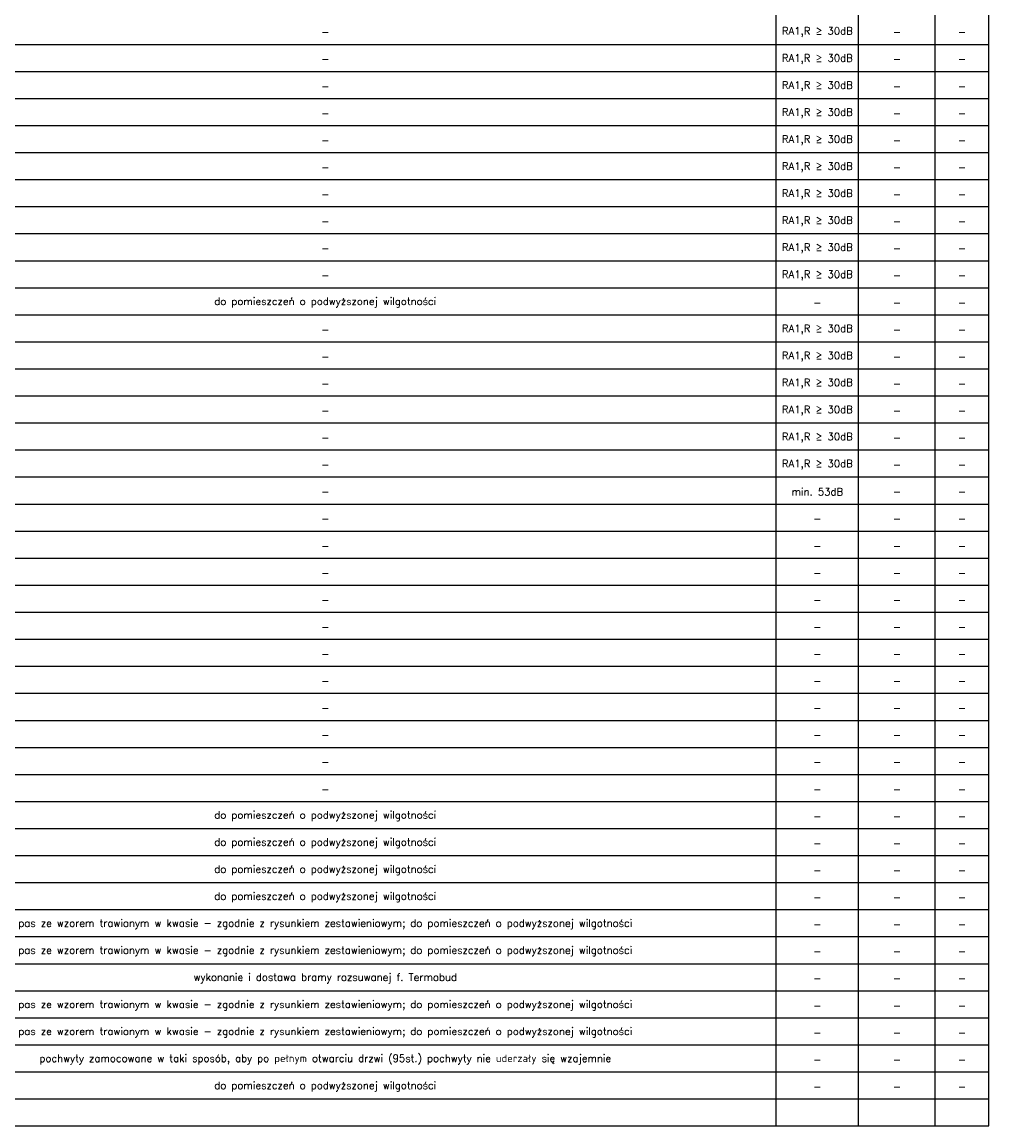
# Model space of a CAD drawing. Header units: centimetres. Extents: x -228435 to 111511, y -89367 to 428125.
# Tile 217 of 219: x 72193 to 111511, y 338225 to 383132. Entities that reach past the tile are written whole.
import ezdxf

# ---------------------------------------------------------------- set-up
doc = ezdxf.new("R2010")
doc.units = ezdxf.units.CM
doc.header["$LTSCALE"] = 50
doc.layers.add('__TABELKA', color=8, linetype='Continuous')
doc.styles.add('Romans', font='Romans.shx')

msp = doc.modelspace()

# ---------------------------------------------------------------- linework, layer by layer
at = {"layer": '__TABELKA', "linetype": 'Continuous', "lineweight": -3}
for p, q in [((111510.55281, 338224.83671, 630), (111510.55281, 428124.83671, 630)), ((102855.55281, 338224.83671, 630), (102855.55281, 426724.83671, 630)), ((106210.55281, 338224.83671, 630), (106210.55281, 426724.83671, 630)), ((109325.55281, 338224.83671, 630), (109325.55281, 426724.83671, 630)), ((-92429.44719, 382224.83671, 630), (111510.55281, 382224.83671, 630)), ((-92429.44719, 381124.83671, 630), (111510.55281, 381124.83671, 630)), ((-92429.44719, 380024.83671, 630), (111510.55281, 380024.83671, 630)), ((-92429.44719, 378924.83671, 630), (111510.55281, 378924.83671, 630)), ((-92429.44719, 377824.83671, 630), (111510.55281, 377824.83671, 630)), ((-92429.44719, 376724.83671, 630), (111510.55281, 376724.83671, 630)), ((-92429.44719, 375624.83671, 630), (111510.55281, 375624.83671, 630)), ((-92429.44719, 374524.83671, 630), (111510.55281, 374524.83671, 630)), ((-92429.44719, 373424.83671, 630), (111510.55281, 373424.83671, 630)), ((-92429.44719, 372324.83671, 630), (111510.55281, 372324.83671, 630)), ((-92429.44719, 371224.83671, 630), (111510.55281, 371224.83671, 630)), ((-92429.44719, 370124.83671, 630), (111510.55281, 370124.83671, 630)), ((-92429.44719, 369024.83671, 630), (111510.55281, 369024.83671, 630)), ((-92429.44719, 367924.83671, 630), (111510.55281, 367924.83671, 630)), ((-92429.44719, 366824.83671, 630), (111510.55281, 366824.83671, 630)), ((-92429.44719, 365724.83671, 630), (111510.55281, 365724.83671, 630)), ((-92429.44719, 364624.83671, 630), (111510.55281, 364624.83671, 630)), ((-92429.44719, 363524.83671, 630), (111510.55281, 363524.83671, 630)), ((-92429.44719, 362424.83671, 630), (111510.55281, 362424.83671, 630)), ((-92429.44719, 361324.83671, 630), (111510.55281, 361324.83671, 630)), ((-92429.44719, 360224.83671, 630), (111510.55281, 360224.83671, 630)), ((-92429.44719, 359124.83671, 630), (111510.55281, 359124.83671, 630)), ((-92429.44719, 358024.83671, 630), (111510.55281, 358024.83671, 630)), ((-92429.44719, 356924.83671, 630), (111510.55281, 356924.83671, 630)), ((-92429.44719, 355824.83671, 630), (111510.55281, 355824.83671, 630)), ((-92429.44719, 354724.83671, 630), (111510.55281, 354724.83671, 630)), ((-92429.44719, 353624.83671, 630), (111510.55281, 353624.83671, 630)), ((-92429.44719, 352524.83671, 630), (111510.55281, 352524.83671, 630)), ((-92429.44719, 351424.83671, 630), (111510.55281, 351424.83671, 630)), ((-92429.44719, 350324.83671, 630), (111510.55281, 350324.83671, 630)), ((-92429.44719, 349224.83671, 630), (111510.55281, 349224.83671, 630)), ((-92429.44719, 348124.83671, 630), (111510.55281, 348124.83671, 630)), ((-92429.44719, 347024.83671, 630), (111510.55281, 347024.83671, 630)), ((-92429.44719, 345924.83671, 630), (111510.55281, 345924.83671, 630)), ((-92429.44719, 344824.83671, 630), (111510.55281, 344824.83671, 630)), ((-92429.44719, 343724.83671, 630), (111510.55281, 343724.83671, 630)), ((-92429.44719, 342624.83671, 630), (111510.55281, 342624.83671, 630)), ((-92429.44719, 341524.83671, 630), (111510.55281, 341524.83671, 630)), ((-92429.44719, 340424.83671, 630), (111510.55281, 340424.83671, 630)), ((-92429.44719, 339324.83671, 630), (111510.55281, 339324.83671, 630)), ((-92429.44719, 338224.83671, 630), (111510.55281, 338224.83671, 630))]:
    msp.add_line(p, q, dxfattribs=at)

# ---------------------------------------------------------------- texts
at = {"layer": '__TABELKA', "linetype": 'Continuous', "lineweight": -3, "char_height": 300, "attachment_point": 5, "style": 'Romans'}
for s, insert, width in [('-', (84523.05281, 382724.83671, 630), 36265), ('RA1,R ≥ 30dB', (104533.05281, 382724.83671, 630), 2955), ('-', (107768.05281, 382724.83671, 630), 2715), ('-', (110418.05281, 382724.83671, 630), 1785), ('RA1,R ≥ 30dB', (104533.05281, 381624.83671, 630), 2955), ('-', (84523.05281, 381624.83671, 630), 36265), ('-', (107768.05281, 381624.83671, 630), 2715), ('-', (110418.05281, 381624.83671, 630), 1785), ('-', (84523.05281, 380524.83671, 630), 36265), ('RA1,R ≥ 30dB', (104533.05281, 380524.83671, 630), 2955), ('-', (107768.05281, 380524.83671, 630), 2715), ('-', (110418.05281, 380524.83671, 630), 1785), ('RA1,R ≥ 30dB', (104533.05281, 379424.83671, 630), 2955), ('-', (84523.05281, 379424.83671, 630), 36265), ('-', (107768.05281, 379424.83671, 630), 2715), ('-', (110418.05281, 379424.83671, 630), 1785), ('-', (84523.05281, 378324.83671, 630), 36265), ('RA1,R ≥ 30dB', (104533.05281, 378324.83671, 630), 2955), ('-', (107768.05281, 378324.83671, 630), 2715), ('-', (110418.05281, 378324.83671, 630), 1785), ('-', (84523.05281, 377224.83671, 630), 36265), ('RA1,R ≥ 30dB', (104533.05281, 377224.83671, 630), 2955), ('-', (107768.05281, 377224.83671, 630), 2715), ('-', (110418.05281, 377224.83671, 630), 1785), ('RA1,R ≥ 30dB', (104533.05281, 376124.83671, 630), 2955), ('-', (84523.05281, 376124.83671, 630), 36265), ('-', (107768.05281, 376124.83671, 630), 2715), ('-', (110418.05281, 376124.83671, 630), 1785), ('-', (84523.05281, 375024.83671, 630), 36265), ('RA1,R ≥ 30dB', (104533.05281, 375024.83671, 630), 2955), ('-', (107768.05281, 375024.83671, 630), 2715), ('-', (110418.05281, 375024.83671, 630), 1785), ('RA1,R ≥ 30dB', (104533.05281, 373924.83671, 630), 2955), ('-', (84523.05281, 373924.83671, 630), 36265), ('-', (107768.05281, 373924.83671, 630), 2715), ('-', (110418.05281, 373924.83671, 630), 1785), ('-', (84523.05281, 372824.83671, 630), 36265), ('RA1,R ≥ 30dB', (104533.05281, 372824.83671, 630), 2955), ('-', (107768.05281, 372824.83671, 630), 2715), ('-', (110418.05281, 372824.83671, 630), 1785), ('do pomieszczeń o podwyższonej wilgotności', (84523.05281, 371724.83671, 630), 36265), ('-', (104533.05281, 371724.83671, 630), 2955), ('-', (107768.05281, 371724.83671, 630), 2715), ('-', (110418.05281, 371724.83671, 630), 1785), ('-', (84523.05281, 370624.83671, 630), 36265), ('RA1,R ≥ 30dB', (104533.05281, 370624.83671, 630), 2955), ('-', (107768.05281, 370624.83671, 630), 2715), ('-', (110418.05281, 370624.83671, 630), 1785), ('RA1,R ≥ 30dB', (104533.05281, 369524.83671, 630), 2955), ('-', (84523.05281, 369524.83671, 630), 36265), ('-', (107768.05281, 369524.83671, 630), 2715), ('-', (110418.05281, 369524.83671, 630), 1785), ('-', (84523.05281, 368424.83671, 630), 36265), ('RA1,R ≥ 30dB', (104533.05281, 368424.83671, 630), 2955), ('-', (107768.05281, 368424.83671, 630), 2715), ('-', (110418.05281, 368424.83671, 630), 1785), ('-', (84523.05281, 367324.83671, 630), 36265), ('RA1,R ≥ 30dB', (104533.05281, 367324.83671, 630), 2955), ('-', (107768.05281, 367324.83671, 630), 2715), ('-', (110418.05281, 367324.83671, 630), 1785), ('-', (84523.05281, 366224.83671, 630), 36265), ('RA1,R ≥ 30dB', (104533.05281, 366224.83671, 630), 2955), ('-', (107768.05281, 366224.83671, 630), 2715), ('-', (110418.05281, 366224.83671, 630), 1785), ('-', (84523.05281, 365124.83671, 630), 36265), ('RA1,R ≥ 30dB', (104533.05281, 365124.83671, 630), 2955), ('-', (107768.05281, 365124.83671, 630), 2715), ('-', (110418.05281, 365124.83671, 630), 1785), ('min. 53dB', (104533.05281, 364024.83671, 630), 2955), ('-', (84523.05281, 364024.83671, 630), 36265), ('-', (107768.05281, 364024.83671, 630), 2715), ('-', (110418.05281, 364024.83671, 630), 1785), ('-', (84523.05281, 362924.83671, 630), 36265), ('-', (104533.05281, 362924.83671, 630), 2955), ('-', (107768.05281, 362924.83671, 630), 2715), ('-', (110418.05281, 362924.83671, 630), 1785), ('-', (84523.05281, 361824.83671, 630), 36265), ('-', (104533.05281, 361824.83671, 630), 2955), ('-', (107768.05281, 361824.83671, 630), 2715), ('-', (110418.05281, 361824.83671, 630), 1785), ('-', (84523.05281, 360724.83671, 630), 36265), ('-', (104533.05281, 360724.83671, 630), 2955), ('-', (107768.05281, 360724.83671, 630), 2715), ('-', (110418.05281, 360724.83671, 630), 1785), ('-', (84523.05281, 359624.83671, 630), 36265), ('-', (104533.05281, 359624.83671, 630), 2955), ('-', (107768.05281, 359624.83671, 630), 2715), ('-', (110418.05281, 359624.83671, 630), 1785), ('-', (84523.05281, 358524.83671, 630), 36265), ('-', (104533.05281, 358524.83671, 630), 2955), ('-', (107768.05281, 358524.83671, 630), 2715), ('-', (110418.05281, 358524.83671, 630), 1785), ('-', (84523.05281, 357424.83671, 630), 36265), ('-', (104533.05281, 357424.83671, 630), 2955), ('-', (107768.05281, 357424.83671, 630), 2715), ('-', (110418.05281, 357424.83671, 630), 1785), ('-', (84523.05281, 356324.83671, 630), 36265), ('-', (104533.05281, 356324.83671, 630), 2955), ('-', (107768.05281, 356324.83671, 630), 2715), ('-', (110418.05281, 356324.83671, 630), 1785), ('-', (84523.05281, 355224.83671, 630), 36265), ('-', (104533.05281, 355224.83671, 630), 2955), ('-', (107768.05281, 355224.83671, 630), 2715), ('-', (110418.05281, 355224.83671, 630), 1785), ('-', (84523.05281, 354124.83671, 630), 36265), ('-', (104533.05281, 354124.83671, 630), 2955), ('-', (107768.05281, 354124.83671, 630), 2715), ('-', (110418.05281, 354124.83671, 630), 1785), ('-', (84523.05281, 353024.83671, 630), 36265), ('-', (104533.05281, 353024.83671, 630), 2955), ('-', (107768.05281, 353024.83671, 630), 2715), ('-', (110418.05281, 353024.83671, 630), 1785), ('-', (84523.05281, 351924.83671, 630), 36265), ('-', (104533.05281, 351924.83671, 630), 2955), ('-', (107768.05281, 351924.83671, 630), 2715), ('-', (110418.05281, 351924.83671, 630), 1785), ('do pomieszczeń o podwyższonej wilgotności', (84523.05281, 350824.83671, 630), 36265), ('-', (104533.05281, 350824.83671, 630), 2955), ('-', (107768.05281, 350824.83671, 630), 2715), ('-', (110418.05281, 350824.83671, 630), 1785), ('do pomieszczeń o podwyższonej wilgotności', (84523.05281, 349724.83671, 630), 36265), ('-', (104533.05281, 349724.83671, 630), 2955), ('-', (107768.05281, 349724.83671, 630), 2715), ('-', (110418.05281, 349724.83671, 630), 1785), ('do pomieszczeń o podwyższonej wilgotności', (84523.05281, 348624.83671, 630), 36265), ('-', (104533.05281, 348624.83671, 630), 2955), ('-', (107768.05281, 348624.83671, 630), 2715), ('-', (110418.05281, 348624.83671, 630), 1785), ('do pomieszczeń o podwyższonej wilgotności', (84523.05281, 347524.83671, 630), 36265), ('-', (104533.05281, 347524.83671, 630), 2955), ('-', (107768.05281, 347524.83671, 630), 2715), ('-', (110418.05281, 347524.83671, 630), 1785), ('pas ze wzorem trawionym w kwasie - zgodnie z rysunkiem zestawieniowym; do pomieszczeń o podwyższonej wilgotności', (84523.05281, 346424.83671, 630), 36265), ('-', (104533.05281, 346424.83671, 630), 2955), ('-', (107768.05281, 346424.83671, 630), 2715), ('-', (110418.05281, 346424.83671, 630), 1785), ('pas ze wzorem trawionym w kwasie - zgodnie z rysunkiem zestawieniowym; do pomieszczeń o podwyższonej wilgotności', (84523.05281, 345324.83671, 630), 36265), ('-', (104533.05281, 345324.83671, 630), 2955), ('-', (107768.05281, 345324.83671, 630), 2715), ('-', (110418.05281, 345324.83671, 630), 1785), ('wykonanie i dostawa bramy rozsuwanej f. Termobud ', (84523.05281, 344224.83671, 630), 36265), ('-', (104533.05281, 344224.83671, 630), 2955), ('-', (107768.05281, 344224.83671, 630), 2715), ('-', (110418.05281, 344224.83671, 630), 1785), ('pas ze wzorem trawionym w kwasie - zgodnie z rysunkiem zestawieniowym; do pomieszczeń o podwyższonej wilgotności', (84523.05281, 343124.83671, 630), 36265), ('-', (104533.05281, 343124.83671, 630), 2955), ('-', (107768.05281, 343124.83671, 630), 2715), ('-', (110418.05281, 343124.83671, 630), 1785), ('pas ze wzorem trawionym w kwasie - zgodnie z rysunkiem zestawieniowym; do pomieszczeń o podwyższonej wilgotności', (84523.05281, 342024.83671, 630), 36265), ('-', (104533.05281, 342024.83671, 630), 2955), ('-', (107768.05281, 342024.83671, 630), 2715), ('-', (110418.05281, 342024.83671, 630), 1785), ('pochwyty zamocowane w taki sposób, aby po pełnym otwarciu drzwi (95st.) pochwyty nie uderzały się wzajemnie', (84523.05281, 340924.83671, 630), 36265), ('-', (104533.05281, 340924.83671, 630), 2955), ('-', (107768.05281, 340924.83671, 630), 2715), ('-', (110418.05281, 340924.83671, 630), 1785), ('do pomieszczeń o podwyższonej wilgotności', (84523.05281, 339824.83671, 630), 36265), ('-', (104533.05281, 339824.83671, 630), 2955), ('-', (107768.05281, 339824.83671, 630), 2715), ('-', (110418.05281, 339824.83671, 630), 1785)]:
    msp.add_mtext(s, dxfattribs=dict(at, insert=insert, width=width))

doc.saveas('drawing.dxf')
